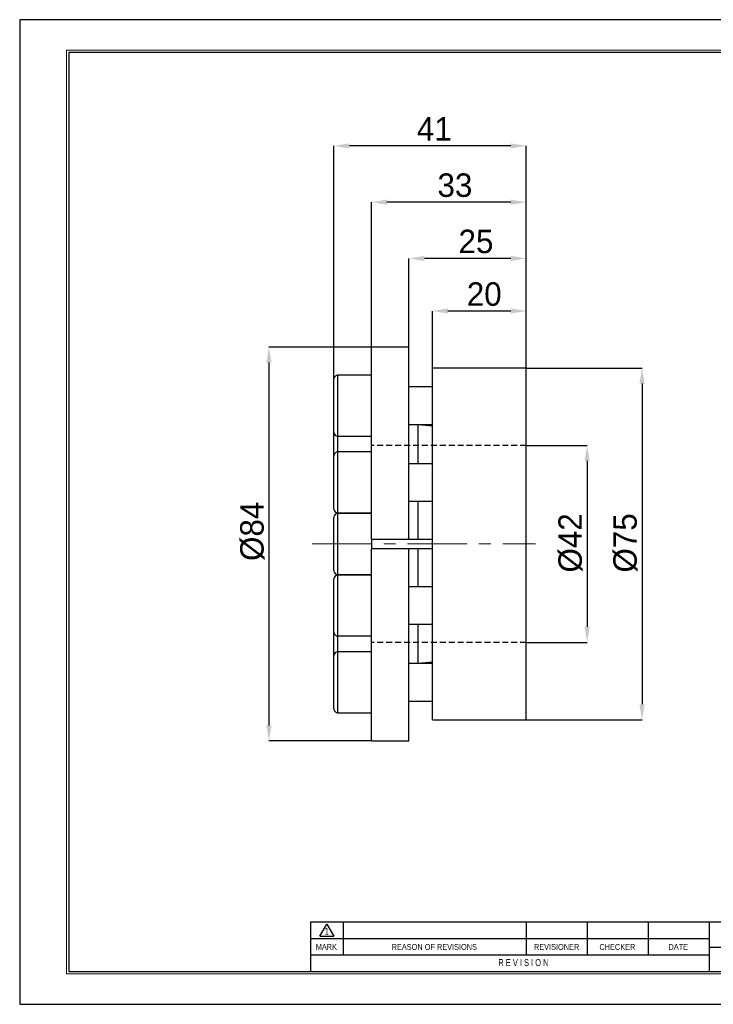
# Model space of a CAD drawing. Header units: millimetres. Extents: x 0 to 297, y 0 to 210.
# Tile 1 of 2: x 0 to 148, y 0 to 210. Entities that reach past the tile are written whole.
import ezdxf
from ezdxf.enums import TextEntityAlignment as Align

# ---------------------------------------------------------------- set-up
doc = ezdxf.new("R2010")
doc.units = ezdxf.units.MM
doc.header["$PDSIZE"] = -1
doc.linetypes.add('CENTERX2', pattern=[20.32, 12.7, -2.54, 2.54, -2.54])
doc.linetypes.add('HIDDEN', pattern=[1.905, 1.27, -0.635])
for name, color, linetype in [('가상선', 2, 'HIDDEN'), ('문자', 7, 'Continuous'), ('중심선', 1, 'CENTERX2')]:
    doc.layers.add(name, color=color, linetype=linetype)
doc.layers.add('치수선', color=5, linetype='Continuous', lineweight=15)
doc.styles.add('SLDTEXTSTYLE0', font='TXT', dxfattribs={"width": 0.75})
doc.styles.add('SLDTEXTSTYLE2', font='TXT', dxfattribs={"width": 0.75, "bigfont": 'bigfont'})
doc.styles.add('SLDTEXTSTYLE8', font='TXT', dxfattribs={"width": 0.633333})
doc.dimstyles.new('SLDDIMSTYLE0', dxfattribs={"dimtxt": 3.5, "dimasz": 3.302, "dimexe": 0, "dimexo": 0.0625, "dimgap": 0.875, "dimtad": 1, "dimrnd": 1e-09, "dimzin": 12, "dimdsep": 46, "dimtxsty": 'SLDTEXTSTYLE0', "dimsah": 1, "dimcen": 0.09, "dimadec": 0, "dimazin": 3, "dimtfac": 1, "dimtofl": 0, "dimtmove": 0, "dimatfit": 3, "dimfxl": 1, "dimfrac": 2, "dimtolj": 1, "dimtzin": 12, "dimarcsym": 0})
doc.dimstyles.new('SLDDIMSTYLE1', dxfattribs={"dimtxt": 3.5, "dimasz": 3.302, "dimexe": 0, "dimexo": 0.0625, "dimgap": 0.875, "dimtad": 1, "dimrnd": 1e-09, "dimzin": 12, "dimdsep": 46, "dimtxsty": 'SLDTEXTSTYLE0', "dimsah": 1, "dimcen": 0.09, "dimadec": 0, "dimazin": 3, "dimtfac": 1, "dimtmove": 0, "dimatfit": 0, "dimfxl": 1, "dimfrac": 2, "dimtolj": 1, "dimtzin": 12, "dimarcsym": 0})

# ---------------------------------------------------------------- blocks, each defined once
blk = doc.blocks.new('AAAA')
at = {"color": 250, "true_color": 0x191924}
for p, q in [((-298.87, 124.28), (-595.87, 124.28)), ((-595.87, 124.28), (-595.87, -85.72)), ((-595.87, -85.72), (-298.87, -85.72))]:
    blk.add_line(p, q, dxfattribs=at)
at = {"lineweight": 0}
for p, q in [((-305.37, 117.78), (-585.87, 117.78)), ((-585.87, 117.78), (-585.87, -79.22)), ((-585.87, -79.22), (-305.37, -79.22))]:
    blk.add_line(p, q, dxfattribs=at)
for p, q in [((-305.87, 117.28), (-585.37, 117.28)), ((-585.37, 117.28), (-585.37, -78.72)), ((-435.87, -68.22), (-533.87, -68.22)), ((-533.87, -68.22), (-533.87, -78.72)), ((-531.87, -71.21), (-530.37, -68.61)), ((-530.37, -68.61), (-528.87, -71.21)), ((-526.87, -68.22), (-526.87, -75.22)), ((-487.87, -68.22), (-487.87, -75.22)), ((-474.87, -68.22), (-474.87, -75.22)), ((-461.87, -68.22), (-461.87, -75.22)), ((-448.87, -68.22), (-448.87, -78.72)), ((-531.87, -71.21), (-528.87, -71.21)), ((-448.87, -71.72), (-533.87, -71.72)), ((-448.87, -75.22), (-533.87, -75.22)), ((-448.87, -73.52), (-435.87, -73.52)), ((-585.37, -78.72), (-305.87, -78.72))]:
    blk.add_line(p, q)
at = {"color": 250, "true_color": 0x191924, "width": 0.75}
for tag, height, style, p in [('TITLE', 2.5, 'SLDTEXTSTYLE2', (-358.7, -62.04)), ('도번', 2.5, 'SLDTEXTSTYLE2', (-344.69, -70.81)), ('필렛', 1.15, 'SLDTEXTSTYLE0', (-416.62, -75.73)), ('SCALE', 1.2, 'SLDTEXTSTYLE0', (-342.09, -76.51)), ('DATE', 1.2, 'SLDTEXTSTYLE0', (-318.85, -76.56)), ('모따기', 1.15, 'SLDTEXTSTYLE0', (-416.62, -78.33))]:
    blk.add_attdef(tag, text='', height=height, dxfattribs=dict(at, style=style)).set_placement(p, align=Align.BOTTOM_LEFT)
at = {"layer": '문자', "attachment_point": 2}
for s, insert, char_height, style in [('1', (-530.38, -69.37), 1.5, 'SLDTEXTSTYLE0'), ('MARK', (-530.48, -72.85), 1.25, 'SLDTEXTSTYLE0'), ('REASON OF REVISIONS', (-507.46, -72.85), 1.25, 'SLDTEXTSTYLE0'), ('REVISIONER', (-481.38, -72.85), 1.25, 'SLDTEXTSTYLE0'), ('CHECKER', (-468.42, -72.85), 1.25, 'SLDTEXTSTYLE0'), ('DATE', (-455.43, -72.85), 1.25, 'SLDTEXTSTYLE0'), ('R E V I S I O N', (-488.46, -76.07), 1.5, 'SLDTEXTSTYLE8')]:
    blk.add_mtext(s, dxfattribs=dict(at, insert=insert, char_height=char_height, style=style))
blk = doc.blocks.new('_D')
at = {"layer": 'Defpoints', "color": 0}
for p in [(108.04, 119.24), (108.04, 77.24), (121.03, 77.24)]:
    blk.add_point(p, dxfattribs=at)
at = {"layer": '치수선', "color": 0, "lineweight": -2}
for p, q in [((108.1, 119.24), (121.03, 119.24)), ((121.03, 115.94), (121.03, 80.54)), ((108.1, 77.24), (121.03, 77.24))]:
    blk.add_line(p, q, dxfattribs=at)
at = {"layer": '치수선', "color": 0}
for points in [[(120.48, 115.94), (121.59, 115.94), (121.03, 119.24)], [(120.48, 80.54), (121.59, 80.54), (121.03, 77.24)]]:
    blk.add_solid(points, dxfattribs=at)
at = {"layer": '치수선', "color": 3, "insert": (114.9, 98.47), "char_height": 5, "attachment_point": 2, "rotation": 90}
blk.add_mtext('\\A1;%%c42', dxfattribs=at)
blk = doc.blocks.new('_D_1')
at = {"layer": 'Defpoints', "color": 0}
for p in [(108.04, 135.74), (108.04, 60.74), (132.74, 60.74)]:
    blk.add_point(p, dxfattribs=at)
at = {"layer": '치수선', "color": 0, "lineweight": -2}
for p, q in [((108.1, 135.74), (132.74, 135.74)), ((132.74, 132.44), (132.74, 64.04)), ((108.1, 60.74), (132.74, 60.74))]:
    blk.add_line(p, q, dxfattribs=at)
at = {"layer": '치수선', "color": 0}
for points in [[(132.19, 132.44), (133.29, 132.44), (132.74, 135.74)], [(132.19, 64.04), (133.29, 64.04), (132.74, 60.74)]]:
    blk.add_solid(points, dxfattribs=at)
at = {"layer": '치수선', "color": 3, "insert": (126.61, 98.47), "char_height": 5, "attachment_point": 2, "rotation": 90}
blk.add_mtext('\\A1;%%c75', dxfattribs=at)
blk = doc.blocks.new('_D_2')
at = {"layer": 'Defpoints', "color": 0}
for p in [(75.04, 140.24), (53.18, 56.24), (75.04, 56.24)]:
    blk.add_point(p, dxfattribs=at)
at = {"layer": '치수선', "color": 0, "lineweight": -2}
for p, q in [((74.97, 140.24), (53.18, 140.24)), ((53.18, 136.94), (53.18, 59.54)), ((74.97, 56.24), (53.18, 56.24))]:
    blk.add_line(p, q, dxfattribs=at)
at = {"layer": '치수선', "color": 0}
for points in [[(52.63, 136.94), (53.74, 136.94), (53.18, 140.24)], [(52.63, 59.54), (53.74, 59.54), (53.18, 56.24)]]:
    blk.add_solid(points, dxfattribs=at)
at = {"layer": '치수선', "color": 3, "insert": (47.05, 100.94), "char_height": 5, "attachment_point": 2, "rotation": 90}
blk.add_mtext('\\A1;%%c84', dxfattribs=at)
blk = doc.blocks.new('_D_3')
at = {"layer": 'Defpoints', "color": 0}
for p in [(88.04, 147.93), (88.04, 135.74), (108.04, 135.74)]:
    blk.add_point(p, dxfattribs=at)
at = {"layer": '치수선', "color": 0, "lineweight": -2}
for p, q in [((88.04, 135.8), (88.04, 147.93)), ((104.73, 147.93), (91.34, 147.93)), ((108.04, 135.8), (108.04, 147.93))]:
    blk.add_line(p, q, dxfattribs=at)
at = {"layer": '치수선', "color": 0}
for points in [[(91.34, 148.48), (91.34, 147.38), (88.04, 147.93)], [(104.73, 148.48), (104.73, 147.38), (108.04, 147.93)]]:
    blk.add_solid(points, dxfattribs=at)
at = {"layer": '치수선', "color": 3, "insert": (99.09, 154.05), "char_height": 5, "attachment_point": 2}
blk.add_mtext('\\A1;20', dxfattribs=at)
blk = doc.blocks.new('_D_4')
at = {"layer": 'Defpoints', "color": 0}
for p in [(83.04, 159.14), (83.04, 140.24), (108.04, 135.74)]:
    blk.add_point(p, dxfattribs=at)
at = {"layer": '치수선', "color": 0, "lineweight": -2}
for p, q in [((83.04, 140.3), (83.04, 159.14)), ((104.73, 159.14), (86.34, 159.14)), ((108.04, 135.8), (108.04, 159.14))]:
    blk.add_line(p, q, dxfattribs=at)
at = {"layer": '치수선', "color": 0}
for points in [[(86.34, 159.69), (86.34, 158.59), (83.04, 159.14)], [(104.73, 159.69), (104.73, 158.59), (108.04, 159.14)]]:
    blk.add_solid(points, dxfattribs=at)
at = {"layer": '치수선', "color": 3, "insert": (97.33, 165.27), "char_height": 5, "attachment_point": 2}
blk.add_mtext('\\A1;25', dxfattribs=at)
blk = doc.blocks.new('_D_5')
at = {"layer": 'Defpoints', "color": 0}
for p in [(75.04, 171.14), (75.04, 140.24), (108.04, 135.74)]:
    blk.add_point(p, dxfattribs=at)
at = {"layer": '치수선', "color": 0, "lineweight": -2}
for p, q in [((75.04, 140.3), (75.04, 171.14)), ((104.73, 171.14), (78.34, 171.14)), ((108.04, 135.8), (108.04, 171.14))]:
    blk.add_line(p, q, dxfattribs=at)
at = {"layer": '치수선', "color": 0}
for points in [[(78.34, 171.69), (78.34, 170.59), (75.04, 171.14)], [(104.73, 171.69), (104.73, 170.59), (108.04, 171.14)]]:
    blk.add_solid(points, dxfattribs=at)
at = {"layer": '치수선', "color": 3, "insert": (92.84, 177.27), "char_height": 5, "attachment_point": 2}
blk.add_mtext('\\A1;33', dxfattribs=at)
blk = doc.blocks.new('_D_6')
at = {"layer": 'Defpoints', "color": 0}
for p in [(67.04, 183.14), (108.04, 135.74), (67.04, 133.43)]:
    blk.add_point(p, dxfattribs=at)
at = {"layer": '치수선', "color": 0, "lineweight": -2}
for p, q in [((67.04, 133.49), (67.04, 183.14)), ((104.73, 183.14), (70.34, 183.14)), ((108.04, 135.8), (108.04, 183.14))]:
    blk.add_line(p, q, dxfattribs=at)
at = {"layer": '치수선', "color": 0}
for points in [[(70.34, 183.69), (70.34, 182.59), (67.04, 183.14)], [(104.73, 183.69), (104.73, 182.59), (108.04, 183.14)]]:
    blk.add_solid(points, dxfattribs=at)
at = {"layer": '치수선', "color": 3, "insert": (88.44, 189.28), "char_height": 5, "attachment_point": 2}
blk.add_mtext('\\A1;41', dxfattribs=at)

msp = doc.modelspace()

# ---------------------------------------------------------------- linework, layer by layer
for p, q in [((83.035, 140.239), (75.035, 140.239)), ((75.035, 99.239), (75.035, 140.239)), ((83.035, 99.239), (83.035, 140.239)), ((108.035, 135.739), (88.035, 135.739)), ((88.035, 60.739), (88.035, 135.739)), ((108.035, 60.739), (108.035, 135.739)), ((67.035, 133.018), (67.035, 133.43)), ((67.035, 122.03), (67.035, 133.018)), ((75.035, 134.23), (67.835, 134.23)), ((67.835, 134.23), (67.835, 133.761)), ((67.835, 133.761), (67.835, 121.23)), ((88.035, 131.73), (83.035, 131.73)), ((67.035, 117.064), (67.035, 122.03)), ((83.035, 123.73), (88.035, 123.73)), ((85.035, 123.629), (83.035, 123.629)), ((88.035, 123.379), (85.035, 123.629)), ((85.035, 115.364), (85.035, 123.629)), ((67.835, 121.23), (75.035, 121.23)), ((67.835, 121.23), (67.835, 117.864)), ((75.035, 117.864), (67.835, 117.864)), ((67.835, 117.864), (67.835, 113.227)), ((67.035, 112.997), (67.035, 117.064)), ((88.035, 115.364), (83.035, 115.364)), ((67.035, 105.664), (67.035, 112.997)), ((67.835, 113.227), (67.835, 104.864)), ((83.035, 107.364), (88.035, 107.364)), ((85.035, 99.239), (85.035, 107.364)), ((67.035, 92.539), (67.035, 103.939)), ((67.835, 104.864), (75.035, 104.864)), ((75.035, 104.739), (67.835, 104.739)), ((67.835, 104.739), (67.835, 91.739)), ((75.035, 99.239), (83.035, 99.239)), ((75.035, 99.239), (75.035, 97.239)), ((83.035, 99.239), (85.035, 99.239)), ((85.035, 99.239), (88.035, 99.239)), ((83.035, 97.239), (75.035, 97.239)), ((75.035, 56.239), (75.035, 97.239)), ((83.035, 56.239), (83.035, 97.239)), ((85.035, 97.239), (83.035, 97.239)), ((85.035, 89.114), (85.035, 97.239)), ((88.035, 97.239), (85.035, 97.239)), ((67.035, 81.863), (67.035, 90.814)), ((67.835, 91.739), (75.035, 91.739)), ((75.035, 91.614), (67.835, 91.614)), ((67.835, 91.614), (67.835, 81.407)), ((88.035, 89.114), (83.035, 89.114)), ((67.035, 79.414), (67.035, 81.863)), ((67.835, 81.407), (67.835, 78.614)), ((83.035, 81.114), (88.035, 81.114)), ((85.035, 72.849), (85.035, 81.114)), ((67.035, 74.447), (67.035, 79.414)), ((67.835, 78.614), (75.035, 78.614)), ((67.835, 78.614), (67.835, 75.247)), ((67.035, 63.047), (67.035, 74.447)), ((75.035, 75.247), (67.835, 75.247)), ((67.835, 75.247), (67.835, 62.261)), ((83.035, 72.849), (85.035, 72.849)), ((88.035, 72.747), (83.035, 72.747)), ((85.035, 72.849), (88.035, 73.098)), ((83.035, 64.747), (88.035, 64.747)), ((67.835, 62.261), (67.835, 62.247)), ((67.835, 62.247), (75.035, 62.247)), ((88.035, 60.739), (108.035, 60.739)), ((75.035, 56.239), (83.035, 56.239))]:
    msp.add_line(p, q)
for centre, start, end in [((67.835, 133.43), 90, 180), ((67.835, 122.03), 180, 270), ((67.835, 117.064), 90, 180), ((67.835, 105.664), 180, 270), ((67.835, 103.939), 90, 180), ((67.835, 92.539), 180, 270), ((67.835, 90.814), 90, 180), ((67.835, 79.414), 180, 270), ((67.835, 74.447), 90, 180), ((67.835, 63.047), 180, 270)]:
    msp.add_arc(centre, 0.8, start, end)
at = {"layer": '가상선'}
for p, q in [((108.035, 119.239), (75.035, 119.239)), ((108.035, 77.239), (75.035, 77.239))]:
    msp.add_line(p, q, dxfattribs=at)
at = {"layer": '중심선', "linetype": 'CENTERX2', "lineweight": 0}
msp.add_line((62.41, 98.239), (110.035, 98.239), dxfattribs=at)

# ---------------------------------------------------------------- block references
at = {"color": 7, "linetype": 'Continuous'}
msp.add_blockref('AAAA', (595.902, 85.776), dxfattribs=at)

# ---------------------------------------------------------------- dimensions: what is measured, and where the dimension line sits
at = {"layer": '치수선', "color": 5, "true_color": 0x0000ff}
for base, p2, dimstyle, picture, middle in [((67.035, 183.143), (67.035, 133.43), 'SLDDIMSTYLE0', '_D_6', (88.435, 183.143)), ((75.035, 171.143), (75.035, 140.239), 'SLDDIMSTYLE0', '_D_5', (92.84, 171.143)), ((83.035, 159.143), (83.035, 140.239), 'SLDDIMSTYLE0', '_D_4', (97.335, 159.143)), ((88.035, 147.928), (88.035, 135.739), 'SLDDIMSTYLE1', '_D_3', (99.094, 147.928))]:
    dim = msp.add_linear_dim(base=base, p1=(108.035, 135.739), p2=p2, dimstyle=dimstyle, override={"dimtxt": 5, "dimgap": 1, "dimtxsty": 'Standard', "dimclrt": 3}, dxfattribs=at)
    dim.commit()
    dim.dimension.update_dxf_attribs({"geometry": picture, "text_midpoint": middle, "dimtype": 160})
for base, p1, p2, picture, middle in [((53.185, 56.239), (75.035, 140.239), (75.035, 56.239), '_D_2', (53.185, 100.936)), ((132.736, 60.739), (108.035, 135.739), (108.035, 60.739), '_D_1', (132.736, 98.466)), ((121.035, 77.239), (108.035, 119.239), (108.035, 77.239), '_D', (121.035, 98.466))]:
    dim = msp.add_linear_dim(base=base, p1=p1, p2=p2, angle=90, text='%%c<>', dimstyle='SLDDIMSTYLE0', override={"dimtxt": 5, "dimgap": 1, "dimtxsty": 'Standard', "dimclrt": 3}, dxfattribs=at)
    dim.commit()
    dim.dimension.update_dxf_attribs({"geometry": picture, "text_midpoint": middle, "dimtype": 160})

doc.saveas('drawing.dxf')
